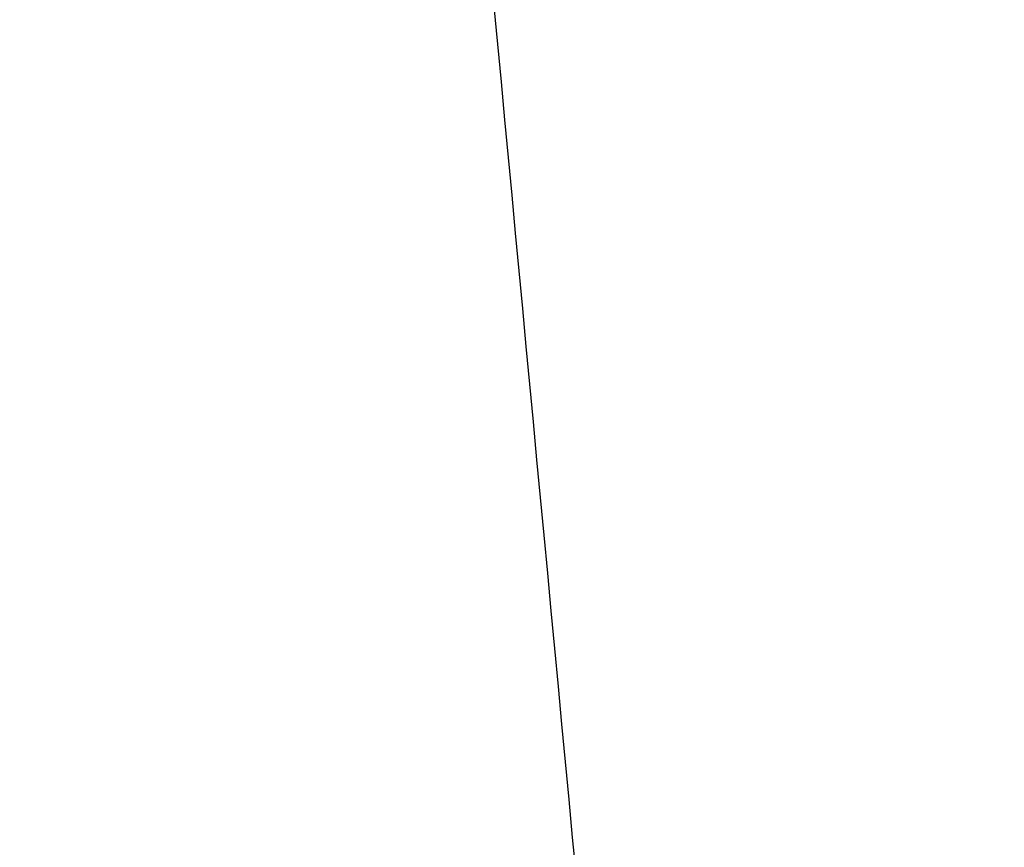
# Model space of a CAD drawing. Header units: millimetres. Extents: x -184 to 185, y -135 to 526.
# Tile 35 of 256: x -48.232 to -47.757, y 170.225 to 170.624. Entities that reach past the tile are written whole.
import ezdxf

# ---------------------------------------------------------------- set-up
doc = ezdxf.new("R2010")
doc.units = ezdxf.units.MM
doc.header["$MEASUREMENT"] = 0
doc.layers.add('Predefinito', color=7, linetype='Continuous', true_color=0x000000)

msp = doc.modelspace()

# ---------------------------------------------------------------- linework, layer by layer
at = {"layer": 'Predefinito'}
for points, knots in [([(-3.53541, 299.18638, -338.03099), (-3.97657, 299.09682, -338.13028), (-4.94214, 298.88246, -338.34881), (-6.46186, 298.4968, -338.67309), (-8.05441, 298.02453, -339.01007), (-9.63087, 297.50047, -339.33277), (-11.18982, 296.92005, -339.64668), (-12.73327, 296.28238, -339.95539), (-14.2678, 295.59928, -340.24234), (-15.77235, 294.86369, -340.52625), (-17.28547, 294.0722, -340.79511), (-18.72773, 293.24972, -341.05632), (-20.18343, 292.36227, -341.31109), (-21.60202, 291.44043, -341.54867), (-22.97882, 290.47914, -341.77905), (-24.33999, 289.46676, -341.99986), (-25.66711, 288.41023, -342.21374), (-26.9569, 287.32407, -342.41233), (-28.22568, 286.17985, -342.60959), (-29.44755, 285.01287, -342.79346), (-30.63327, 283.81284, -342.96865), (-31.80648, 282.56143, -343.13223), (-32.90282, 281.30744, -343.29338), (-33.99228, 279.99774, -343.44355), (-35.03903, 278.65922, -343.58759), (-36.03608, 277.30389, -343.7254), (-36.99606, 275.93003, -343.85044), (-37.92271, 274.51079, -343.97458), (-38.80129, 273.08712, -344.08663), (-39.64292, 271.62522, -344.19652), (-40.44305, 270.15252, -344.29407), (-41.19914, 268.65382, -344.39095), (-41.9173, 267.13966, -344.47649), (-42.58899, 265.60613, -344.56235), (-43.22371, 264.0597, -344.63718), (-43.81411, 262.50816, -344.71035), (-44.37455, 260.918, -344.77737), (-44.88641, 259.34038, -344.84482), (-45.36404, 257.75078, -344.9046), (-45.8067, 256.1349, -344.96024), (-46.20249, 254.53724, -345.01435), (-46.56895, 252.90155, -345.06555), (-46.89897, 251.29081, -345.11879), (-47.20994, 249.63831, -345.17312), (-47.48965, 248.01105, -345.23566), (-47.73525, 246.37428, -345.28937), (-47.92901, 244.71705, -345.33772), (-48.02778, 243.06043, -345.37634), (-48.03541, 241.42722, -345.3986), (-47.99867, 239.76442, -345.41413), (-47.99648, 238.11593, -345.42653), (-48.01581, 236.47761, -345.43887), (-48.03717, 234.82274, -345.4404), (-48.04547, 233.15216, -345.43629), (-48.04543, 231.51507, -345.42383), (-48.03924, 229.86727, -345.40123), (-48.03169, 228.21731, -345.36894), (-48.02226, 226.5573, -345.32787), (-47.99973, 224.09059, -345.24229), (-47.99942, 221.12781, -345.17072), (-47.95765, 217.28886, -344.95623), (-47.89665, 213.49504, -344.66064), (-47.80598, 209.70157, -344.26358), (-47.68349, 205.91772, -343.76064), (-47.52621, 202.14387, -343.14238), (-47.33064, 198.40553, -342.40514), (-47.09292, 194.67575, -341.53392), (-46.81155, 190.9972, -340.53057), (-46.48162, 187.35253, -339.38076), (-46.10026, 183.75454, -338.07865), (-45.66597, 180.22461, -336.6239), (-45.01636, 175.65242, -334.48922), (-44.44062, 172.35418, -332.66108), (-44.03098, 170.23116, -331.35981)], [3.579329, 3.579329, 3.579329, 3.579329, 4.938689, 6.584918, 8.231148, 9.877377, 11.523607, 13.169837, 14.816066, 16.462296, 18.108525, 19.754755, 21.400984, 23.047214, 24.693444, 26.339673, 27.985903, 29.632132, 31.278362, 32.924591, 34.570821, 36.217051, 37.86328, 39.50951, 41.155739, 42.801969, 44.448198, 46.094428, 47.740657, 49.386887, 51.033117, 52.679346, 54.325576, 55.971805, 57.618035, 59.264264, 60.910494, 62.556724, 64.202953, 65.849183, 67.495412, 69.141642, 70.787871, 72.434101, 74.080331, 75.72656, 77.37279, 79.019019, 80.665249, 82.311478, 83.957708, 85.603938, 87.250167, 88.896397, 90.542626, 92.188856, 93.835085, 95.481315, 97.127545, 101.146116, 105.164686, 109.183257, 113.201828, 117.220399, 121.23897, 125.257541, 129.276112, 133.294683, 137.313254, 141.331825, 145.350396, 149.368967, 157.278513, 157.278513, 157.278513, 157.278513]), ([(-54.06085, 245.15568, -284.96209), (-54.05874, 245.06509, -284.95712), (-53.99861, 242.79092, -284.8286), (-53.52151, 238.75067, -284.39351), (-53.14432, 232.46191, -283.87891), (-52.71787, 226.29591, -283.30621), (-52.27575, 220.12809, -282.71146), (-51.81451, 213.94581, -282.07016), (-51.32658, 207.7851, -281.37617), (-50.80753, 201.63283, -280.62035), (-50.27298, 195.52017, -279.795), (-49.73104, 189.40641, -278.88878), (-49.18387, 183.35478, -277.90331), (-48.62796, 177.30358, -276.82883), (-48.18314, 172.54069, -275.90814), (-47.92316, 169.78555, -275.34564), (-47.84971, 169.00931, -275.1848)], [97.266881, 97.266881, 97.266881, 97.266881, 97.535542, 104.034957, 110.534372, 117.033786, 123.533201, 130.032615, 136.53203, 143.031444, 149.530859, 156.030273, 162.529688, 169.029102, 175.528517, 178.084546, 178.084546, 178.084546, 178.084546])]:
    msp.add_open_spline(points, degree=3, knots=knots, dxfattribs=at)

doc.saveas('drawing.dxf')
